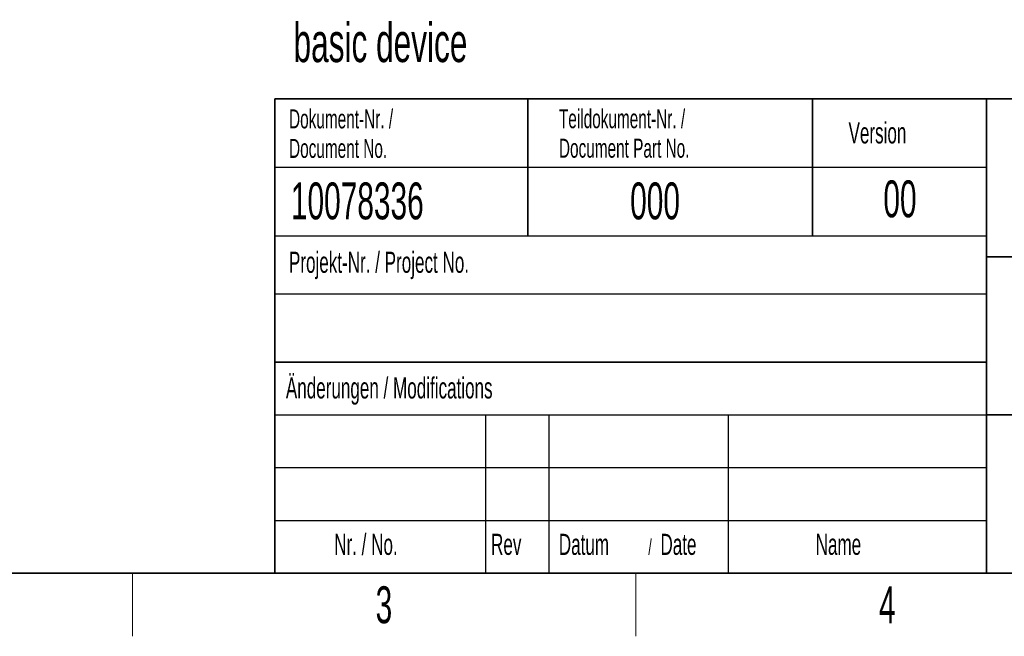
# Model space of a CAD drawing. Header units: millimetres. Extents: x 5 to 418, y 2 to 292.
# Tile 8 of 53: x 111 to 204, y 6 to 64. Entities that reach past the tile are written whole.
import ezdxf

# ---------------------------------------------------------------- set-up
doc = ezdxf.new("R2010")
doc.units = ezdxf.units.MM
doc.layers.add('SLD-0', color=7, linetype='Continuous')
doc.styles.add('SLDTEXTSTYLE1', font='TXT', dxfattribs={"width": 0.605})

msp = doc.modelspace()

# ---------------------------------------------------------------- linework, layer by layer
at = {"layer": 'SLD-0', "lineweight": 35}
for p, q in [((135, 57), (408, 57)), ((135, 57), (135, 12)), ((159, 57), (159, 44)), ((186, 57), (186, 44)), ((202.5, 57), (202.5, 12)), ((202.5, 42), (259, 42)), ((135, 32), (202.5, 32)), ((202.5, 27), (259, 27)), ((26, 12), (408, 12)), ((135, 12), (408, 12))]:
    msp.add_line(p, q, dxfattribs=at)
at = {"layer": 'SLD-0'}
for p, q in [((135, 50.5), (202.5, 50.5)), ((135, 38.5), (202.5, 38.5)), ((135, 27), (202.5, 27)), ((155, 27), (155, 12)), ((161, 27), (161, 12)), ((178, 27), (178, 12)), ((135, 22), (202.5, 22)), ((135, 17), (202.5, 17))]:
    msp.add_line(p, q, dxfattribs=at)
at = {"layer": 'SLD-0', "lineweight": 25}
msp.add_line((135, 44), (202.5, 44), dxfattribs=at)
at = {"layer": 'SLD-0', "lineweight": 18}
for p, q in [((121.5, 6), (121.5, 12)), ((169.25, 6), (169.25, 12))]:
    msp.add_line(p, q, dxfattribs=at)

# ---------------------------------------------------------------- texts
at = {"layer": 'SLD-0', "color": 7, "insert": (136.7807, 64.1806), "char_height": 3.704167, "attachment_point": 1, "style": 'SLDTEXTSTYLE1'}
msp.add_mtext('basic device', dxfattribs=at)
at = {"layer": 'SLD-0', "style": 'SLDTEXTSTYLE1'}
for s, insert, char_height, attachment_point in [('Dokument-Nr. /', (136.354, 55.9891), 1.8, 1), ('Teildokument-Nr. /', (161.9554, 56.0073), 1.8, 1), ('Version', (189.4285, 54.7601), 2, 1), ('Document No.', (136.354, 53.1891), 1.8, 1), ('Document Part No.', (161.9554, 53.2073), 1.8, 1), ('10078336', (136.5297, 49.0581), 3.5, 1), ('000', (168.711, 49.0581), 3.5, 1), ('00', (194.3073, 49.2527), 3.5, 2), ('Projekt-Nr. / Project No.', (136.3454, 42.4834), 2, 1), ('Änderungen / Modifications', (136.0531, 30.5619), 2, 1), ('Nr. / No.', (140.6365, 15.7244), 2, 1), ('Rev', (155.5183, 15.7244), 2, 1), ('Datum', (161.9462, 15.7244), 2, 1), ('/', (170.4292, 15.2243), 1.5, 1), ('Date', (171.5854, 15.7244), 2, 1), ('Name', (186.3108, 15.729), 2, 1), ('3', (145.3527, 10.743), 3.5, 2), ('4', (193.1027, 10.743), 3.5, 2)]:
    msp.add_mtext(s, dxfattribs=dict(at, insert=insert, char_height=char_height, attachment_point=attachment_point))

doc.saveas('drawing.dxf')
